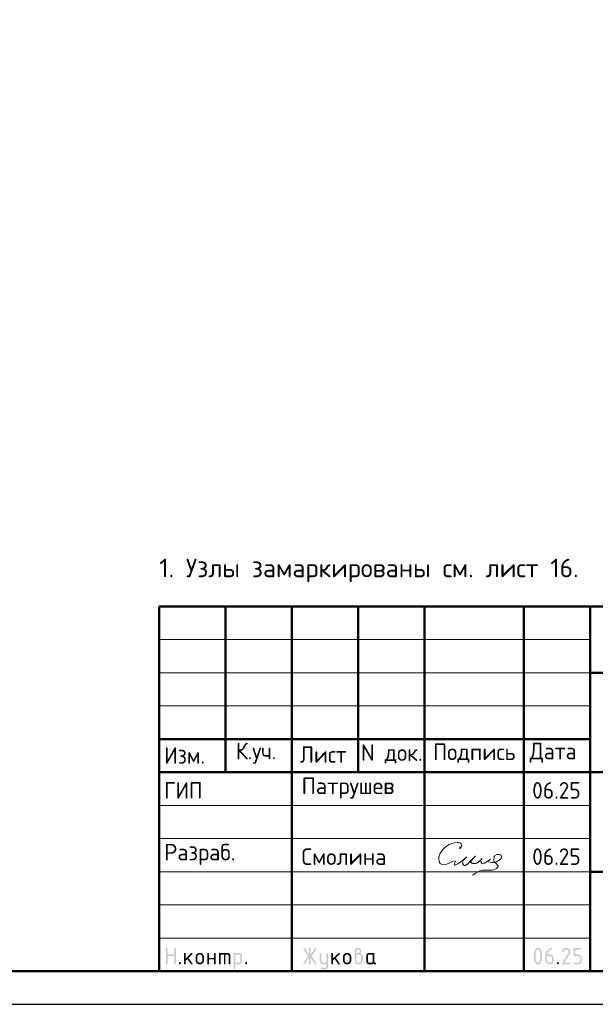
# Model space of a CAD drawing. Header units: millimetres. Extents: x 0 to 50400, y 0 to 35640.
# Tile 7 of 12: x 25072 to 35493, y 0 to 17820. Entities that reach past the tile are written whole.
import ezdxf

# ---------------------------------------------------------------- set-up
doc = ezdxf.new("R2010")
doc.units = ezdxf.units.MM
doc.layers.add('Standard', color=7, linetype='Continuous', lineweight=25)
doc.styles.add('ISOCPEUR', font='txt')

msp = doc.modelspace()

# ---------------------------------------------------------------- hatches: boundary and pattern name
at = {"layer": 'Standard', "linetype": 'Continuous', "lineweight": 25, "transparency": 33554687}
for points in [[(27719, 737), (27719, 1007), (27719, 1008), (27719, 1010), (27719, 1012), (27720, 1013), (27720, 1015), (27721, 1016), (27722, 1017), (27723, 1018), (27724, 1019), (27725, 1019), (27726, 1020), (27727, 1021), (27729, 1021), (27730, 1021), (27732, 1022), (27734, 1022), (27736, 1022), (27737, 1021), (27739, 1021), (27741, 1021), (27742, 1020), (27743, 1019), (27744, 1019), (27745, 1018), (27746, 1017), (27747, 1016), (27748, 1015), (27748, 1013), (27748, 1012), (27749, 1010), (27749, 1008), (27749, 1007), (27749, 902), (27869, 902), (27869, 1007), (27869, 1008), (27869, 1010), (27869, 1012), (27870, 1013), (27870, 1015), (27871, 1016), (27871, 1017), (27872, 1018), (27873, 1019), (27874, 1019), (27876, 1020), (27877, 1021), (27878, 1021), (27880, 1021), (27882, 1022), (27884, 1022), (27886, 1022), (27887, 1021), (27889, 1021), (27890, 1021), (27892, 1020), (27893, 1019), (27894, 1019), (27895, 1018), (27896, 1017), (27897, 1016), (27897, 1015), (27898, 1013), (27898, 1012), (27898, 1010), (27899, 1008), (27899, 1007), (27899, 737), (27899, 735), (27898, 733), (27898, 731), (27898, 730), (27897, 729), (27897, 727), (27896, 726), (27895, 725), (27894, 724), (27893, 724), (27892, 723), (27890, 722), (27889, 722), (27887, 722), (27886, 722), (27884, 722), (27882, 722), (27880, 722), (27878, 722), (27877, 722), (27876, 723), (27874, 724), (27873, 724), (27872, 725), (27871, 726), (27871, 727), (27870, 729), (27870, 730), (27869, 731), (27869, 733), (27869, 735), (27869, 737), (27869, 872), (27749, 872), (27749, 737), (27749, 735), (27749, 733), (27748, 731), (27748, 730), (27748, 729), (27747, 727), (27746, 726), (27745, 725), (27744, 724), (27743, 724), (27742, 723), (27741, 722), (27739, 722), (27737, 722), (27736, 722), (27734, 722), (27732, 722), (27730, 722), (27729, 722), (27727, 722), (27726, 723), (27725, 724), (27724, 724), (27723, 725), (27722, 726), (27721, 727), (27720, 729), (27720, 730), (27719, 731), (27719, 733), (27719, 735)], [(28079, 833), (28173, 927), (28174, 928), (28175, 929), (28177, 930), (28178, 930), (28179, 931), (28181, 931), (28182, 931), (28184, 931), (28186, 931), (28187, 931), (28189, 931), (28190, 930), (28192, 930), (28193, 929), (28194, 929), (28195, 928), (28196, 927), (28197, 926), (28197, 924), (28198, 923), (28198, 922), (28198, 920), (28199, 918), (28199, 916), (28199, 915), (28198, 914), (28198, 912), (28198, 911), (28197, 910), (28196, 908), (28195, 907), (28194, 906), (28128, 840), (28196, 745), (28197, 743), (28198, 741), (28199, 739), (28199, 736), (28199, 734), (28198, 733), (28198, 731), (28198, 730), (28197, 728), (28197, 727), (28196, 726), (28195, 725), (28194, 724), (28193, 724), (28192, 723), (28190, 722), (28189, 722), (28187, 722), (28186, 722), (28184, 722), (28182, 722), (28180, 722), (28178, 722), (28177, 723), (28175, 724), (28174, 725), (28172, 726), (28171, 728), (28107, 819), (28079, 791), (28079, 737), (28079, 735), (28078, 733), (28078, 731), (28078, 730), (28077, 729), (28077, 727), (28076, 726), (28075, 725), (28074, 724), (28073, 724), (28072, 723), (28070, 722), (28069, 722), (28067, 722), (28066, 722), (28064, 722), (28062, 722), (28060, 722), (28059, 722), (28057, 722), (28056, 723), (28055, 724), (28053, 724), (28052, 725), (28051, 726), (28051, 727), (28050, 729), (28050, 730), (28049, 731), (28049, 733), (28049, 735), (28049, 737), (28049, 916), (28049, 918), (28049, 920), (28049, 922), (28050, 923), (28050, 924), (28051, 926), (28051, 927), (28052, 928), (28053, 929), (28055, 929), (28056, 930), (28057, 930), (28059, 931), (28060, 931), (28062, 931), (28064, 931), (28066, 931), (28067, 931), (28069, 931), (28070, 930), (28072, 930), (28073, 929), (28074, 929), (28075, 928), (28076, 927), (28077, 926), (28077, 924), (28078, 923), (28078, 922), (28078, 920), (28079, 918), (28079, 916)], [(28498, 811), (28498, 737), (28498, 735), (28498, 733), (28498, 731), (28497, 730), (28497, 729), (28496, 727), (28496, 726), (28495, 725), (28494, 724), (28493, 724), (28491, 723), (28490, 722), (28489, 722), (28487, 722), (28485, 722), (28483, 722), (28481, 722), (28480, 722), (28478, 722), (28477, 722), (28475, 723), (28474, 724), (28473, 724), (28472, 725), (28471, 726), (28470, 727), (28470, 729), (28469, 730), (28469, 731), (28469, 733), (28468, 735), (28468, 737), (28468, 916), (28468, 918), (28469, 920), (28469, 922), (28469, 923), (28470, 924), (28470, 926), (28471, 927), (28472, 928), (28473, 929), (28474, 929), (28475, 930), (28477, 930), (28478, 931), (28480, 931), (28481, 931), (28483, 931), (28485, 931), (28487, 931), (28489, 931), (28490, 930), (28491, 930), (28493, 929), (28494, 929), (28495, 928), (28496, 927), (28496, 926), (28497, 924), (28497, 923), (28498, 922), (28498, 920), (28498, 918), (28498, 916), (28498, 841), (28588, 841), (28588, 916), (28588, 918), (28588, 920), (28588, 922), (28589, 923), (28589, 924), (28590, 926), (28591, 927), (28592, 928), (28593, 929), (28594, 929), (28595, 930), (28596, 930), (28598, 931), (28600, 931), (28601, 931), (28603, 931), (28605, 931), (28607, 931), (28608, 931), (28610, 930), (28611, 930), (28612, 929), (28613, 929), (28614, 928), (28615, 927), (28616, 926), (28617, 924), (28617, 923), (28618, 922), (28618, 920), (28618, 918), (28618, 916), (28618, 737), (28618, 735), (28618, 733), (28618, 731), (28617, 730), (28617, 729), (28616, 727), (28615, 726), (28614, 725), (28613, 724), (28612, 724), (28611, 723), (28610, 722), (28608, 722), (28607, 722), (28605, 722), (28603, 722), (28601, 722), (28600, 722), (28598, 722), (28596, 722), (28595, 723), (28594, 724), (28593, 724), (28592, 725), (28591, 726), (28590, 727), (28589, 729), (28589, 730), (28588, 731), (28588, 733), (28588, 735), (28588, 737), (28588, 811)], [(28693, 931), (28828, 931), (28831, 931), (28834, 931), (28837, 931), (28840, 930), (28843, 930), (28846, 929), (28849, 928), (28851, 927), (28854, 926), (28856, 925), (28859, 923), (28861, 922), (28864, 920), (28866, 918), (28868, 916), (28871, 914), (28873, 912), (28875, 909), (28877, 907), (28878, 905), (28880, 902), (28881, 900), (28883, 897), (28884, 895), (28885, 892), (28886, 889), (28886, 886), (28887, 883), (28887, 881), (28888, 878), (28888, 875), (28888, 871), (28888, 737), (28888, 735), (28888, 733), (28888, 731), (28887, 730), (28887, 729), (28886, 727), (28885, 726), (28884, 725), (28883, 724), (28882, 724), (28881, 723), (28880, 722), (28878, 722), (28877, 722), (28875, 722), (28873, 722), (28871, 722), (28869, 722), (28868, 722), (28866, 722), (28865, 723), (28864, 724), (28863, 724), (28862, 725), (28861, 726), (28860, 727), (28859, 729), (28859, 730), (28858, 731), (28858, 733), (28858, 735), (28858, 737), (28858, 871), (28858, 875), (28857, 877), (28857, 880), (28856, 883), (28855, 886), (28853, 888), (28851, 891), (28849, 893), (28847, 895), (28845, 896), (28842, 898), (28840, 899), (28837, 900), (28834, 901), (28831, 901), (28828, 901), (28798, 901), (28798, 737), (28798, 735), (28798, 733), (28798, 731), (28797, 730), (28797, 729), (28796, 727), (28795, 726), (28794, 725), (28793, 724), (28792, 724), (28791, 723), (28790, 722), (28788, 722), (28787, 722), (28785, 722), (28783, 722), (28781, 722), (28780, 722), (28778, 722), (28777, 722), (28775, 723), (28774, 724), (28773, 724), (28772, 725), (28771, 726), (28770, 727), (28769, 729), (28769, 730), (28769, 731), (28768, 733), (28768, 735), (28768, 737), (28768, 901), (28708, 901), (28708, 737), (28708, 735), (28708, 733), (28708, 731), (28707, 730), (28707, 729), (28706, 727), (28705, 726), (28704, 725), (28704, 724), (28702, 724), (28701, 723), (28700, 722), (28698, 722), (28697, 722), (28695, 722), (28693, 722), (28691, 722), (28690, 722), (28688, 722), (28687, 722), (28685, 723), (28684, 724), (28683, 724), (28682, 725), (28681, 726), (28680, 727), (28680, 729), (28679, 730), (28679, 731), (28678, 733), (28678, 735), (28678, 737), (28678, 916), (28678, 918), (28678, 920), (28679, 922), (28679, 923), (28680, 924), (28680, 926), (28681, 927), (28682, 928), (28683, 929), (28684, 929), (28685, 930), (28687, 930), (28688, 931), (28690, 931), (28691, 931)], [(30310, 844), (30233, 728), (30232, 726), (30230, 725), (30229, 724), (30227, 723), (30226, 722), (30224, 722), (30222, 722), (30220, 722), (30218, 722), (30217, 722), (30215, 722), (30214, 723), (30212, 723), (30211, 724), (30210, 724), (30209, 725), (30208, 726), (30207, 728), (30207, 729), (30206, 730), (30206, 732), (30206, 734), (30205, 735), (30205, 737), (30205, 739), (30206, 741), (30207, 743), (30208, 745), (30292, 871), (30208, 998), (30207, 1000), (30206, 1002), (30205, 1004), (30205, 1006), (30205, 1008), (30206, 1010), (30206, 1011), (30206, 1013), (30207, 1014), (30207, 1015), (30208, 1017), (30209, 1018), (30210, 1019), (30211, 1019), (30212, 1020), (30214, 1021), (30215, 1021), (30217, 1021), (30218, 1022), (30220, 1022), (30222, 1022), (30224, 1021), (30226, 1021), (30227, 1020), (30229, 1019), (30230, 1018), (30232, 1016), (30233, 1015), (30310, 899), (30310, 1007), (30310, 1008), (30310, 1010), (30311, 1012), (30311, 1013), (30312, 1015), (30312, 1016), (30313, 1017), (30314, 1018), (30315, 1019), (30316, 1019), (30317, 1020), (30319, 1021), (30320, 1021), (30322, 1021), (30323, 1022), (30325, 1022), (30327, 1022), (30329, 1021), (30330, 1021), (30332, 1021), (30333, 1020), (30334, 1019), (30336, 1019), (30337, 1018), (30337, 1017), (30338, 1016), (30339, 1015), (30339, 1013), (30340, 1012), (30340, 1010), (30340, 1008), (30340, 1007), (30340, 899), (30418, 1015), (30419, 1016), (30420, 1018), (30422, 1019), (30423, 1020), (30425, 1021), (30427, 1021), (30428, 1022), (30430, 1022), (30432, 1022), (30433, 1021), (30435, 1021), (30436, 1020), (30437, 1020), (30439, 1019), (30440, 1018), (30441, 1017), (30442, 1016), (30443, 1015), (30444, 1013), (30444, 1012), (30445, 1011), (30445, 1009), (30445, 1008), (30445, 1006), (30445, 1004), (30445, 1002), (30444, 1000), (30443, 998), (30358, 871), (30443, 745), (30444, 743), (30445, 741), (30445, 739), (30445, 737), (30445, 735), (30445, 734), (30445, 732), (30444, 731), (30444, 730), (30443, 728), (30442, 727), (30441, 726), (30440, 725), (30439, 724), (30438, 723), (30436, 723), (30435, 722), (30434, 722), (30432, 722), (30431, 722), (30429, 722), (30427, 722), (30425, 722), (30423, 723), (30422, 724), (30420, 725), (30419, 726), (30418, 728), (30340, 844), (30340, 737), (30340, 735), (30340, 733), (30340, 731), (30339, 730), (30339, 729), (30338, 727), (30337, 726), (30337, 725), (30336, 724), (30334, 724), (30333, 723), (30332, 722), (30330, 722), (30329, 722), (30327, 722), (30325, 722), (30323, 722), (30322, 722), (30320, 722), (30319, 722), (30317, 723), (30316, 724), (30315, 724), (30314, 725), (30313, 726), (30312, 727), (30312, 729), (30311, 730), (30311, 731), (30310, 733), (30310, 735), (30310, 737)], [(30625, 691), (30625, 722), (30565, 722), (30562, 722), (30559, 722), (30556, 722), (30553, 723), (30550, 723), (30547, 724), (30545, 725), (30542, 726), (30539, 727), (30537, 728), (30534, 730), (30532, 731), (30529, 733), (30527, 735), (30525, 737), (30523, 739), (30521, 741), (30519, 744), (30517, 746), (30515, 748), (30513, 751), (30512, 753), (30511, 756), (30510, 758), (30509, 761), (30508, 764), (30507, 767), (30506, 769), (30506, 772), (30506, 775), (30505, 778), (30505, 781), (30505, 916), (30505, 918), (30506, 920), (30506, 922), (30506, 923), (30507, 924), (30507, 926), (30508, 927), (30509, 928), (30510, 929), (30511, 929), (30512, 930), (30514, 930), (30515, 931), (30517, 931), (30518, 931), (30520, 931), (30522, 931), (30524, 931), (30526, 931), (30527, 930), (30528, 930), (30530, 929), (30531, 929), (30532, 928), (30533, 927), (30533, 926), (30534, 924), (30534, 923), (30535, 922), (30535, 920), (30535, 918), (30535, 916), (30535, 782), (30535, 779), (30536, 776), (30536, 773), (30538, 770), (30539, 768), (30540, 765), (30542, 763), (30544, 760), (30546, 758), (30549, 757), (30551, 755), (30554, 754), (30557, 753), (30559, 752), (30562, 752), (30565, 752), (30625, 752), (30625, 916), (30625, 918), (30625, 920), (30625, 922), (30626, 923), (30626, 924), (30627, 926), (30628, 927), (30629, 928), (30630, 929), (30631, 929), (30632, 930), (30633, 930), (30635, 931), (30636, 931), (30638, 931), (30640, 931), (30642, 931), (30644, 931), (30645, 931), (30647, 930), (30648, 930), (30649, 929), (30650, 929), (30651, 928), (30652, 927), (30653, 926), (30654, 924), (30654, 923), (30655, 922), (30655, 920), (30655, 918), (30655, 916), (30655, 692), (30655, 688), (30655, 685), (30655, 682), (30654, 680), (30653, 677), (30653, 674), (30652, 671), (30651, 669), (30650, 666), (30648, 663), (30647, 661), (30645, 658), (30644, 656), (30642, 654), (30640, 651), (30638, 649), (30636, 647), (30634, 645), (30631, 643), (30629, 641), (30627, 640), (30624, 638), (30621, 637), (30619, 636), (30616, 635), (30613, 634), (30611, 633), (30608, 633), (30605, 632), (30602, 632), (30599, 632), (30596, 632), (30535, 632), (30534, 632), (30532, 632), (30530, 632), (30529, 633), (30527, 633), (30526, 634), (30525, 634), (30524, 635), (30523, 636), (30522, 638), (30522, 639), (30521, 640), (30521, 642), (30521, 643), (30520, 645), (30520, 647), (30520, 648), (30521, 650), (30521, 651), (30522, 652), (30522, 654), (30523, 655), (30524, 656), (30525, 657), (30526, 658), (30527, 659), (30529, 660), (30530, 661), (30531, 661), (30533, 661), (30534, 662), (30535, 662), (30595, 662), (30598, 662), (30601, 662), (30604, 663), (30607, 664), (30609, 665), (30612, 666), (30614, 668), (30616, 670), (30619, 672), (30620, 675), (30622, 677), (30623, 680), (30624, 682), (30624, 685), (30625, 688)], [(30745, 833), (30840, 927), (30841, 928), (30842, 929), (30843, 930), (30844, 930), (30846, 931), (30847, 931), (30849, 931), (30850, 931), (30852, 931), (30854, 931), (30855, 931), (30857, 930), (30858, 930), (30859, 929), (30860, 929), (30861, 928), (30862, 927), (30863, 926), (30864, 924), (30864, 923), (30865, 922), (30865, 920), (30865, 918), (30865, 916), (30865, 915), (30865, 914), (30865, 912), (30864, 911), (30863, 910), (30863, 908), (30862, 907), (30861, 906), (30795, 840), (30862, 745), (30864, 743), (30864, 741), (30865, 739), (30865, 736), (30865, 734), (30865, 733), (30865, 731), (30864, 730), (30864, 728), (30863, 727), (30862, 726), (30861, 725), (30860, 724), (30859, 724), (30858, 723), (30857, 722), (30855, 722), (30854, 722), (30852, 722), (30850, 722), (30848, 722), (30846, 722), (30845, 722), (30843, 723), (30842, 724), (30840, 725), (30839, 726), (30838, 728), (30773, 819), (30745, 791), (30745, 737), (30745, 735), (30745, 733), (30745, 731), (30744, 730), (30744, 729), (30743, 727), (30742, 726), (30741, 725), (30741, 724), (30739, 724), (30738, 723), (30737, 722), (30735, 722), (30734, 722), (30732, 722), (30730, 722), (30728, 722), (30727, 722), (30725, 722), (30724, 722), (30722, 723), (30721, 724), (30720, 724), (30719, 725), (30718, 726), (30717, 727), (30717, 729), (30716, 730), (30716, 731), (30715, 733), (30715, 735), (30715, 737), (30715, 916), (30715, 918), (30715, 920), (30716, 922), (30716, 923), (30717, 924), (30717, 926), (30718, 927), (30719, 928), (30720, 929), (30721, 929), (30722, 930), (30724, 930), (30725, 931), (30727, 931), (30728, 931), (30730, 931), (30732, 931), (30734, 931), (30735, 931), (30737, 930), (30738, 930), (30739, 929), (30741, 929), (30741, 928), (30742, 927), (30743, 926), (30744, 924), (30744, 923), (30745, 922), (30745, 920), (30745, 918), (30745, 916)], [(34965, 1022), (34968, 1022), (34972, 1021), (34976, 1021), (34980, 1020), (34983, 1019), (34987, 1018), (34990, 1017), (34993, 1016), (34997, 1015), (35000, 1013), (35003, 1011), (35006, 1009), (35009, 1007), (35012, 1005), (35015, 1002), (35018, 1000), (35020, 997), (35023, 994), (35025, 991), (35027, 988), (35029, 985), (35031, 982), (35033, 979), (35034, 975), (35035, 972), (35036, 969), (35038, 965), (35038, 962), (35039, 958), (35039, 954), (35040, 950), (35040, 947), (35040, 941), (35039, 936), (35038, 930), (35036, 925), (35034, 920), (35032, 914), (35029, 909), (35026, 903), (34931, 752), (35025, 752), (35026, 752), (35028, 751), (35030, 751), (35031, 751), (35033, 750), (35034, 749), (35035, 749), (35036, 748), (35037, 747), (35037, 746), (35038, 745), (35039, 743), (35039, 742), (35039, 740), (35040, 738), (35040, 737), (35040, 735), (35039, 733), (35039, 731), (35039, 730), (35038, 729), (35037, 727), (35037, 726), (35036, 725), (35035, 724), (35034, 724), (35033, 723), (35031, 722), (35030, 722), (35028, 722), (35026, 722), (35025, 722), (34905, 722), (34903, 722), (34901, 722), (34899, 722), (34898, 722), (34897, 723), (34895, 724), (34894, 724), (34893, 725), (34892, 726), (34892, 727), (34891, 729), (34891, 730), (34890, 731), (34890, 733), (34890, 735), (34890, 737), (34890, 739), (34890, 741), (34891, 743), (34892, 745), (35002, 922), (35004, 925), (35005, 928), (35007, 931), (35008, 934), (35009, 937), (35009, 940), (35010, 943), (35010, 946), (35010, 951), (35009, 955), (35008, 960), (35006, 964), (35005, 968), (35002, 971), (35000, 975), (34996, 978), (34993, 982), (34989, 984), (34986, 987), (34982, 988), (34978, 990), (34974, 991), (34969, 991), (34965, 991), (34961, 991), (34958, 991), (34955, 990), (34952, 989), (34949, 988), (34946, 986), (34943, 984), (34940, 982), (34937, 980), (34934, 977), (34931, 974), (34929, 970), (34926, 967), (34923, 963), (34920, 958), (34918, 954), (34917, 952), (34915, 951), (34914, 949), (34912, 948), (34911, 947), (34909, 947), (34907, 947), (34905, 947), (34903, 947), (34901, 947), (34899, 947), (34898, 947), (34897, 948), (34895, 949), (34894, 949), (34893, 950), (34892, 951), (34892, 952), (34891, 954), (34891, 955), (34890, 956), (34890, 958), (34890, 960), (34890, 961), (34890, 963), (34890, 965), (34890, 966), (34891, 968), (34894, 974), (34898, 980), (34902, 986), (34906, 991), (34910, 996), (34914, 1000), (34919, 1005), (34923, 1008), (34928, 1011), (34933, 1014), (34938, 1016), (34943, 1018), (34948, 1020), (34953, 1021), (34959, 1022)], [(35100, 887), (35100, 1007), (35100, 1008), (35100, 1010), (35100, 1012), (35100, 1013), (35101, 1015), (35102, 1016), (35102, 1017), (35103, 1018), (35104, 1019), (35105, 1019), (35107, 1020), (35108, 1021), (35109, 1021), (35111, 1021), (35113, 1022), (35114, 1022), (35219, 1022), (35221, 1022), (35223, 1021), (35224, 1021), (35226, 1021), (35227, 1020), (35228, 1019), (35229, 1019), (35230, 1018), (35231, 1017), (35232, 1016), (35233, 1014), (35233, 1013), (35234, 1012), (35234, 1010), (35234, 1008), (35234, 1007), (35234, 1005), (35234, 1003), (35234, 1001), (35233, 1000), (35233, 999), (35232, 997), (35231, 996), (35230, 995), (35229, 994), (35228, 994), (35227, 993), (35226, 992), (35224, 992), (35223, 992), (35221, 991), (35219, 991), (35130, 991), (35130, 902), (35174, 902), (35178, 902), (35182, 901), (35186, 901), (35189, 900), (35193, 900), (35196, 899), (35200, 897), (35203, 896), (35207, 895), (35210, 893), (35213, 891), (35216, 889), (35219, 887), (35222, 885), (35225, 882), (35227, 880), (35230, 877), (35232, 874), (35235, 871), (35237, 868), (35239, 865), (35241, 862), (35242, 859), (35244, 855), (35245, 852), (35246, 849), (35247, 845), (35248, 841), (35249, 838), (35249, 834), (35249, 830), (35249, 827), (35249, 797), (35249, 793), (35249, 789), (35249, 785), (35248, 782), (35247, 778), (35246, 775), (35245, 771), (35244, 768), (35242, 764), (35241, 761), (35239, 758), (35237, 755), (35235, 752), (35232, 749), (35230, 746), (35227, 743), (35224, 741), (35222, 738), (35219, 736), (35216, 734), (35213, 732), (35209, 730), (35206, 728), (35203, 727), (35200, 726), (35196, 725), (35193, 724), (35189, 723), (35186, 722), (35182, 722), (35178, 722), (35174, 722), (35114, 722), (35113, 722), (35111, 722), (35109, 722), (35108, 722), (35107, 723), (35105, 724), (35104, 724), (35103, 725), (35102, 726), (35102, 727), (35101, 729), (35100, 730), (35100, 731), (35100, 733), (35100, 735), (35100, 737), (35100, 738), (35100, 740), (35100, 742), (35100, 743), (35101, 745), (35102, 746), (35102, 747), (35103, 748), (35104, 749), (35105, 749), (35107, 750), (35108, 751), (35109, 751), (35111, 751), (35113, 752), (35114, 752), (35174, 752), (35179, 752), (35183, 752), (35188, 753), (35192, 755), (35196, 756), (35199, 759), (35203, 761), (35206, 765), (35209, 768), (35212, 772), (35214, 775), (35216, 779), (35218, 783), (35218, 788), (35219, 792), (35219, 797), (35219, 827), (35219, 831), (35218, 836), (35218, 840), (35216, 844), (35214, 848), (35212, 851), (35209, 855), (35206, 858), (35203, 862), (35199, 864), (35195, 867), (35192, 868), (35188, 870), (35183, 871), (35179, 872), (35174, 872), (35114, 872), (35113, 872), (35111, 872), (35109, 872), (35108, 872), (35107, 873), (35105, 874), (35104, 874), (35103, 875), (35102, 876), (35102, 877), (35101, 879), (35100, 880), (35100, 881), (35100, 883), (35100, 885)], [(27959, 752), (27959, 753), (27959, 755), (27959, 757), (27960, 758), (27960, 760), (27961, 761), (27962, 762), (27963, 763), (27963, 764), (27965, 765), (27966, 765), (27967, 766), (27969, 766), (27970, 766), (27972, 767), (27974, 767), (27976, 767), (27977, 766), (27979, 766), (27980, 766), (27982, 765), (27983, 765), (27984, 764), (27985, 763), (27986, 762), (27987, 761), (27987, 760), (27988, 758), (27988, 757), (27989, 755), (27989, 753), (27989, 752), (27989, 737), (27989, 735), (27989, 733), (27988, 731), (27988, 730), (27987, 729), (27987, 727), (27986, 726), (27985, 725), (27984, 724), (27983, 724), (27982, 723), (27980, 722), (27979, 722), (27977, 722), (27976, 722), (27974, 722), (27972, 722), (27970, 722), (27969, 722), (27967, 722), (27966, 723), (27965, 724), (27963, 724), (27963, 725), (27962, 726), (27961, 727), (27960, 729), (27960, 730), (27959, 731), (27959, 733), (27959, 735), (27959, 737)], [(29158, 752), (29158, 753), (29158, 755), (29158, 757), (29159, 758), (29159, 760), (29160, 761), (29161, 762), (29162, 763), (29163, 764), (29164, 765), (29165, 765), (29166, 766), (29168, 766), (29169, 766), (29171, 767), (29173, 767), (29175, 767), (29177, 766), (29178, 766), (29180, 766), (29181, 765), (29182, 765), (29183, 764), (29184, 763), (29185, 762), (29186, 761), (29187, 760), (29187, 758), (29188, 757), (29188, 755), (29188, 753), (29188, 752), (29188, 737), (29188, 735), (29188, 733), (29188, 731), (29187, 730), (29187, 729), (29186, 727), (29185, 726), (29184, 725), (29183, 724), (29182, 724), (29181, 723), (29180, 722), (29178, 722), (29177, 722), (29175, 722), (29173, 722), (29171, 722), (29169, 722), (29168, 722), (29166, 722), (29165, 723), (29164, 724), (29163, 724), (29162, 725), (29161, 726), (29160, 727), (29159, 729), (29159, 730), (29158, 731), (29158, 733), (29158, 735), (29158, 737)], [(34800, 752), (34800, 753), (34800, 755), (34800, 757), (34801, 758), (34801, 760), (34802, 761), (34803, 762), (34804, 763), (34804, 764), (34806, 765), (34807, 765), (34808, 766), (34810, 766), (34811, 766), (34813, 767), (34815, 767), (34817, 767), (34818, 766), (34820, 766), (34821, 766), (34823, 765), (34824, 765), (34825, 764), (34826, 763), (34827, 762), (34828, 761), (34828, 760), (34829, 758), (34829, 757), (34830, 755), (34830, 753), (34830, 752), (34830, 737), (34830, 735), (34830, 733), (34829, 731), (34829, 730), (34828, 729), (34828, 727), (34827, 726), (34826, 725), (34825, 724), (34824, 724), (34823, 723), (34821, 722), (34820, 722), (34818, 722), (34817, 722), (34815, 722), (34813, 722), (34811, 722), (34810, 722), (34808, 722), (34807, 723), (34806, 724), (34804, 724), (34804, 725), (34803, 726), (34802, 727), (34801, 729), (34801, 730), (34800, 731), (34800, 733), (34800, 735), (34800, 737)]]:
    msp.add_hatch(color=7, dxfattribs=at).paths.add_polyline_path(points, flags=16)
h = msp.add_hatch(color=7, dxfattribs=at)
h.paths.add_polyline_path([(28259, 796), (28259, 856), (28259, 860), (28259, 864), (28259, 868), (28260, 871), (28261, 875), (28262, 878), (28263, 882), (28264, 885), (28265, 889), (28267, 892), (28269, 895), (28271, 898), (28273, 901), (28275, 904), (28278, 907), (28280, 909), (28283, 912), (28286, 915), (28289, 917), (28292, 919), (28295, 921), (28298, 923), (28301, 925), (28305, 926), (28308, 927), (28311, 928), (28315, 929), (28318, 930), (28322, 931), (28326, 931), (28329, 931), (28333, 931), (28337, 931), (28341, 931), (28345, 931), (28349, 930), (28352, 929), (28356, 928), (28359, 927), (28362, 926), (28366, 925), (28369, 923), (28372, 921), (28375, 919), (28378, 917), (28381, 915), (28384, 912), (28387, 910), (28389, 907), (28392, 904), (28394, 901), (28396, 898), (28398, 895), (28400, 892), (28401, 889), (28403, 886), (28404, 882), (28405, 879), (28406, 875), (28407, 872), (28408, 868), (28408, 864), (28408, 860), (28408, 856), (28408, 796), (28408, 793), (28408, 789), (28408, 785), (28407, 781), (28406, 778), (28405, 774), (28404, 771), (28403, 768), (28401, 764), (28400, 761), (28398, 758), (28396, 755), (28394, 752), (28391, 749), (28389, 746), (28386, 743), (28384, 741), (28381, 738), (28378, 736), (28375, 734), (28372, 732), (28369, 730), (28365, 728), (28362, 727), (28359, 726), (28355, 725), (28352, 724), (28348, 723), (28345, 722), (28341, 722), (28337, 722), (28333, 722), (28329, 722), (28326, 722), (28322, 722), (28318, 723), (28315, 724), (28311, 725), (28308, 726), (28305, 727), (28301, 728), (28298, 730), (28295, 732), (28292, 734), (28289, 736), (28286, 738), (28283, 741), (28280, 743), (28278, 746), (28275, 749), (28273, 752), (28271, 755), (28269, 758), (28267, 761), (28265, 764), (28264, 768), (28263, 771), (28262, 774), (28261, 778), (28260, 781), (28259, 785), (28259, 789), (28259, 793)], flags=16)
h.paths.add_polyline_path([(28378, 797), (28378, 857), (28378, 861), (28377, 866), (28377, 870), (28375, 874), (28373, 878), (28371, 881), (28368, 885), (28365, 888), (28362, 892), (28358, 894), (28355, 897), (28351, 898), (28347, 900), (28342, 901), (28338, 902), (28333, 902), (28329, 902), (28324, 901), (28320, 900), (28316, 898), (28312, 897), (28309, 894), (28305, 892), (28302, 888), (28298, 885), (28296, 881), (28293, 878), (28292, 874), (28290, 870), (28289, 866), (28289, 861), (28289, 857), (28289, 797), (28289, 792), (28289, 788), (28290, 783), (28292, 779), (28293, 775), (28296, 772), (28298, 768), (28302, 765), (28305, 761), (28308, 759), (28312, 756), (28316, 755), (28320, 753), (28324, 752), (28329, 752), (28333, 752), (28338, 752), (28342, 752), (28347, 753), (28351, 755), (28355, 757), (28358, 759), (28362, 761), (28365, 765), (28368, 768), (28371, 772), (28373, 775), (28375, 779), (28377, 783), (28377, 788), (28378, 792)])
h = msp.add_hatch(color=7, dxfattribs=at)
h.paths.add_polyline_path([(28948, 916), (28948, 918), (28948, 920), (28949, 922), (28949, 923), (28950, 924), (28950, 926), (28951, 927), (28952, 928), (28953, 929), (28954, 929), (28955, 930), (28957, 930), (28958, 931), (28960, 931), (28961, 931), (28963, 931), (29038, 931), (29041, 931), (29044, 931), (29047, 931), (29050, 930), (29053, 930), (29056, 929), (29059, 928), (29061, 927), (29064, 926), (29066, 925), (29069, 923), (29071, 922), (29074, 920), (29076, 918), (29078, 916), (29080, 914), (29083, 912), (29085, 910), (29086, 907), (29088, 905), (29090, 902), (29091, 900), (29092, 897), (29094, 895), (29095, 892), (29095, 889), (29096, 886), (29097, 884), (29097, 881), (29098, 878), (29098, 875), (29098, 871), (29098, 781), (29098, 778), (29098, 775), (29097, 772), (29097, 769), (29096, 767), (29095, 764), (29095, 761), (29094, 758), (29092, 756), (29091, 753), (29090, 751), (29088, 748), (29086, 746), (29085, 744), (29083, 741), (29081, 739), (29078, 737), (29076, 735), (29074, 733), (29071, 731), (29069, 730), (29066, 728), (29064, 727), (29061, 726), (29059, 725), (29056, 724), (29053, 723), (29050, 723), (29047, 722), (29044, 722), (29041, 722), (29038, 722), (28978, 722), (28978, 647), (28978, 645), (28978, 643), (28978, 641), (28977, 640), (28977, 639), (28976, 638), (28975, 636), (28974, 635), (28973, 634), (28972, 634), (28971, 633), (28970, 633), (28968, 632), (28967, 632), (28965, 632), (28963, 632), (28961, 632), (28960, 632), (28958, 632), (28957, 633), (28955, 633), (28954, 634), (28953, 634), (28952, 635), (28951, 636), (28950, 638), (28950, 639), (28949, 640), (28949, 641), (28948, 643), (28948, 645), (28948, 647)], flags=16)
h.paths.add_polyline_path([(28978, 901), (28978, 752), (29038, 752), (29041, 752), (29044, 752), (29047, 753), (29049, 754), (29052, 755), (29054, 757), (29057, 758), (29059, 760), (29061, 763), (29063, 765), (29065, 767), (29066, 770), (29067, 773), (29067, 776), (29068, 778), (29068, 782), (29068, 871), (29068, 875), (29067, 877), (29067, 880), (29066, 883), (29065, 886), (29063, 888), (29061, 891), (29059, 893), (29057, 895), (29055, 896), (29052, 898), (29050, 899), (29047, 900), (29044, 901), (29041, 901), (29038, 901)])
h = msp.add_hatch(color=7, dxfattribs=at)
h.paths.add_polyline_path([(30925, 796), (30925, 856), (30925, 860), (30925, 864), (30926, 868), (30926, 871), (30927, 875), (30928, 878), (30929, 882), (30930, 885), (30932, 889), (30934, 892), (30935, 895), (30937, 898), (30939, 901), (30942, 904), (30944, 907), (30947, 909), (30950, 912), (30952, 915), (30955, 917), (30958, 919), (30961, 921), (30965, 923), (30968, 925), (30971, 926), (30974, 927), (30978, 928), (30981, 929), (30985, 930), (30988, 931), (30992, 931), (30996, 931), (31000, 931), (31004, 931), (31008, 931), (31011, 931), (31015, 930), (31019, 929), (31022, 928), (31026, 927), (31029, 926), (31032, 925), (31035, 923), (31039, 921), (31042, 919), (31045, 917), (31047, 915), (31050, 912), (31053, 910), (31056, 907), (31058, 904), (31060, 901), (31063, 898), (31065, 895), (31066, 892), (31068, 889), (31069, 886), (31071, 882), (31072, 879), (31073, 875), (31073, 872), (31074, 868), (31074, 864), (31075, 860), (31075, 856), (31075, 796), (31075, 793), (31074, 789), (31074, 785), (31073, 781), (31073, 778), (31072, 774), (31071, 771), (31069, 768), (31068, 764), (31066, 761), (31064, 758), (31062, 755), (31060, 752), (31058, 749), (31056, 746), (31053, 743), (31050, 741), (31047, 738), (31044, 736), (31041, 734), (31038, 732), (31035, 730), (31032, 728), (31029, 727), (31025, 726), (31022, 725), (31018, 724), (31015, 723), (31011, 722), (31007, 722), (31004, 722), (31000, 722), (30996, 722), (30992, 722), (30988, 722), (30985, 723), (30981, 724), (30978, 725), (30974, 726), (30971, 727), (30968, 728), (30965, 730), (30961, 732), (30958, 734), (30955, 736), (30952, 738), (30950, 741), (30947, 743), (30944, 746), (30942, 749), (30939, 752), (30937, 755), (30935, 758), (30934, 761), (30932, 764), (30930, 768), (30929, 771), (30928, 774), (30927, 778), (30926, 781), (30926, 785), (30925, 789), (30925, 793)], flags=16)
h.paths.add_polyline_path([(31045, 797), (31045, 857), (31045, 861), (31044, 866), (31043, 870), (31041, 874), (31040, 878), (31037, 881), (31035, 885), (31032, 888), (31028, 892), (31025, 894), (31021, 897), (31017, 898), (31013, 900), (31009, 901), (31004, 902), (31000, 902), (30995, 902), (30991, 901), (30987, 900), (30983, 898), (30979, 897), (30975, 894), (30971, 892), (30968, 888), (30965, 885), (30962, 881), (30960, 878), (30958, 874), (30957, 870), (30956, 866), (30955, 861), (30955, 857), (30955, 797), (30955, 792), (30956, 788), (30957, 783), (30958, 779), (30960, 775), (30962, 772), (30965, 768), (30968, 765), (30971, 761), (30975, 759), (30979, 756), (30983, 755), (30986, 753), (30991, 752), (30995, 752), (31000, 752), (31004, 752), (31009, 752), (31013, 753), (31017, 755), (31021, 757), (31025, 759), (31028, 761), (31032, 765), (31035, 768), (31037, 772), (31040, 775), (31041, 779), (31043, 783), (31044, 788), (31045, 792)])
h = msp.add_hatch(color=7, dxfattribs=at)
h.paths.add_polyline_path([(31165, 916), (31170, 920), (31174, 923), (31179, 926), (31183, 928), (31188, 930), (31192, 931), (31196, 931), (31200, 931), (31202, 931), (31204, 932), (31207, 933), (31209, 934), (31211, 935), (31213, 937), (31215, 939), (31217, 942), (31219, 944), (31221, 947), (31222, 949), (31223, 952), (31224, 954), (31224, 957), (31225, 959), (31225, 961), (31225, 965), (31224, 968), (31224, 970), (31223, 973), (31222, 976), (31220, 978), (31218, 981), (31216, 983), (31214, 985), (31212, 987), (31209, 988), (31207, 989), (31204, 990), (31201, 991), (31198, 991), (31195, 991), (31192, 991), (31189, 991), (31186, 990), (31183, 989), (31181, 988), (31178, 987), (31176, 985), (31174, 983), (31171, 981), (31170, 978), (31168, 976), (31167, 973), (31166, 970), (31165, 967), (31165, 965), (31165, 961)])
h.paths.add_polyline_path([(31240, 925), (31245, 923), (31249, 920), (31254, 918), (31258, 914), (31262, 911), (31266, 907), (31269, 903), (31272, 898), (31275, 893), (31278, 888), (31280, 883), (31282, 878), (31283, 873), (31284, 868), (31285, 862), (31285, 857), (31285, 797), (31285, 793), (31284, 789), (31284, 785), (31283, 781), (31282, 778), (31281, 774), (31280, 771), (31279, 768), (31278, 764), (31276, 761), (31274, 758), (31272, 755), (31270, 752), (31268, 749), (31265, 746), (31263, 743), (31260, 741), (31257, 738), (31254, 736), (31251, 734), (31248, 732), (31245, 730), (31242, 728), (31238, 727), (31235, 726), (31232, 725), (31228, 724), (31225, 723), (31221, 722), (31217, 722), (31214, 722), (31210, 722), (31206, 722), (31202, 722), (31198, 722), (31195, 723), (31191, 724), (31188, 725), (31184, 726), (31181, 727), (31177, 728), (31174, 730), (31171, 732), (31168, 734), (31165, 736), (31162, 738), (31159, 741), (31157, 743), (31154, 746), (31151, 749), (31149, 752), (31147, 755), (31145, 758), (31143, 761), (31142, 764), (31140, 768), (31139, 771), (31138, 774), (31137, 778), (31136, 782), (31136, 785), (31135, 789), (31135, 793), (31135, 797), (31135, 962), (31135, 965), (31135, 968), (31135, 971), (31136, 974), (31136, 977), (31137, 979), (31138, 982), (31139, 985), (31140, 987), (31142, 990), (31143, 993), (31145, 995), (31146, 997), (31148, 1000), (31150, 1002), (31152, 1004), (31154, 1006), (31157, 1008), (31159, 1010), (31161, 1012), (31164, 1013), (31166, 1015), (31169, 1016), (31172, 1017), (31174, 1018), (31177, 1019), (31180, 1020), (31183, 1020), (31186, 1021), (31189, 1021), (31192, 1022), (31195, 1022), (31198, 1022), (31201, 1021), (31204, 1021), (31207, 1020), (31210, 1020), (31212, 1019), (31215, 1018), (31218, 1017), (31221, 1016), (31223, 1015), (31226, 1013), (31228, 1012), (31230, 1010), (31233, 1008), (31235, 1006), (31237, 1004), (31239, 1002), (31241, 1000), (31243, 997), (31245, 995), (31246, 992), (31248, 990), (31249, 987), (31250, 985), (31251, 982), (31252, 979), (31253, 976), (31253, 974), (31254, 971), (31254, 968), (31254, 965), (31254, 962), (31254, 956), (31254, 951), (31253, 946), (31251, 941), (31249, 937), (31246, 933), (31243, 929)], flags=16)
h.paths.add_polyline_path([(31254, 797), (31254, 857), (31254, 861), (31254, 866), (31253, 870), (31251, 874), (31250, 878), (31247, 881), (31245, 885), (31241, 888), (31238, 892), (31235, 894), (31231, 897), (31227, 898), (31223, 900), (31219, 901), (31214, 902), (31210, 902), (31205, 902), (31201, 901), (31196, 900), (31192, 898), (31188, 897), (31185, 894), (31181, 892), (31178, 888), (31175, 885), (31172, 881), (31170, 878), (31168, 874), (31167, 870), (31166, 866), (31165, 861), (31165, 857), (31165, 797), (31165, 792), (31166, 788), (31167, 783), (31168, 779), (31170, 775), (31172, 772), (31175, 768), (31178, 765), (31181, 761), (31185, 759), (31188, 756), (31192, 755), (31196, 753), (31201, 752), (31205, 752), (31210, 752), (31214, 752), (31219, 752), (31223, 753), (31227, 755), (31231, 757), (31235, 759), (31238, 761), (31241, 765), (31245, 768), (31247, 772), (31250, 775), (31251, 779), (31253, 783), (31254, 788), (31254, 792)])
h = msp.add_hatch(color=7, dxfattribs=at)
h.paths.add_polyline_path([(31464, 901), (31405, 901), (31401, 901), (31399, 901), (31396, 900), (31393, 899), (31390, 898), (31388, 896), (31386, 895), (31383, 893), (31381, 890), (31380, 888), (31378, 886), (31377, 883), (31376, 880), (31375, 877), (31375, 874), (31375, 871), (31375, 782), (31375, 778), (31375, 776), (31376, 773), (31377, 770), (31378, 768), (31380, 765), (31381, 763), (31384, 760), (31386, 758), (31388, 757), (31391, 755), (31393, 754), (31396, 753), (31399, 752), (31402, 752), (31405, 752), (31434, 752), (31438, 752), (31440, 752), (31443, 753), (31446, 754), (31449, 755), (31451, 757), (31453, 758), (31456, 760), (31458, 763), (31459, 765), (31461, 767), (31462, 770), (31463, 773), (31464, 776), (31464, 778), (31464, 782)])
h.paths.add_polyline_path([(31524, 737), (31524, 735), (31524, 733), (31524, 731), (31523, 730), (31523, 729), (31522, 727), (31522, 726), (31521, 725), (31520, 724), (31519, 724), (31517, 723), (31516, 722), (31515, 722), (31513, 722), (31511, 722), (31509, 722), (31504, 722), (31499, 723), (31495, 724), (31490, 726), (31486, 728), (31482, 730), (31478, 733), (31475, 737), (31471, 733), (31466, 730), (31462, 728), (31457, 726), (31452, 724), (31446, 723), (31441, 722), (31434, 722), (31405, 722), (31401, 722), (31398, 722), (31395, 722), (31392, 723), (31390, 723), (31387, 724), (31384, 725), (31381, 726), (31379, 727), (31376, 728), (31374, 730), (31371, 731), (31369, 733), (31366, 735), (31364, 737), (31362, 739), (31360, 741), (31358, 743), (31356, 746), (31354, 748), (31353, 751), (31351, 753), (31350, 756), (31349, 758), (31348, 761), (31347, 764), (31346, 766), (31346, 769), (31345, 772), (31345, 775), (31345, 778), (31345, 781), (31345, 871), (31345, 875), (31345, 878), (31345, 881), (31346, 884), (31346, 886), (31347, 889), (31348, 892), (31349, 895), (31350, 897), (31351, 900), (31353, 902), (31354, 905), (31356, 907), (31358, 910), (31360, 912), (31362, 914), (31364, 916), (31366, 918), (31369, 920), (31371, 922), (31374, 923), (31376, 925), (31379, 926), (31381, 927), (31384, 928), (31387, 929), (31390, 930), (31392, 930), (31395, 931), (31398, 931), (31401, 931), (31405, 931), (31479, 931), (31481, 931), (31483, 931), (31485, 931), (31486, 930), (31487, 930), (31489, 929), (31490, 929), (31491, 928), (31492, 927), (31492, 926), (31493, 924), (31493, 923), (31494, 922), (31494, 920), (31494, 918), (31494, 916), (31494, 767), (31494, 765), (31495, 763), (31495, 761), (31495, 760), (31496, 759), (31496, 757), (31497, 756), (31498, 755), (31499, 754), (31500, 754), (31501, 753), (31503, 752), (31504, 752), (31506, 752), (31508, 752), (31509, 752), (31511, 752), (31513, 751), (31515, 751), (31516, 751), (31517, 750), (31519, 749), (31520, 749), (31521, 748), (31522, 747), (31522, 746), (31523, 744), (31523, 743), (31524, 742), (31524, 740), (31524, 738)], flags=16)
h = msp.add_hatch(color=7, dxfattribs=at)
h.paths.add_polyline_path([(34500, 872), (34500, 881), (34499, 890), (34499, 899), (34498, 908), (34497, 916), (34495, 925), (34494, 934), (34492, 942), (34490, 948), (34489, 953), (34487, 959), (34485, 964), (34483, 968), (34481, 972), (34479, 976), (34477, 979), (34474, 982), (34472, 984), (34469, 987), (34467, 988), (34464, 990), (34461, 991), (34458, 991), (34455, 991), (34452, 991), (34449, 991), (34446, 990), (34443, 988), (34441, 987), (34438, 984), (34436, 982), (34433, 979), (34431, 976), (34429, 972), (34427, 968), (34425, 963), (34423, 959), (34422, 953), (34420, 948), (34418, 942), (34416, 933), (34415, 925), (34413, 916), (34412, 907), (34411, 898), (34411, 890), (34410, 881), (34410, 872), (34410, 862), (34411, 853), (34411, 844), (34412, 835), (34413, 827), (34415, 818), (34416, 810), (34418, 801), (34420, 795), (34421, 790), (34423, 784), (34425, 780), (34427, 775), (34429, 771), (34431, 767), (34433, 764), (34436, 761), (34438, 759), (34441, 756), (34443, 755), (34446, 753), (34449, 752), (34452, 752), (34455, 752), (34458, 752), (34461, 752), (34464, 753), (34467, 755), (34469, 756), (34472, 759), (34474, 761), (34477, 764), (34479, 767), (34481, 771), (34483, 775), (34485, 780), (34487, 784), (34489, 790), (34490, 795), (34492, 801), (34494, 810), (34495, 818), (34497, 827), (34498, 835), (34499, 844), (34499, 853), (34500, 862)])
h.paths.add_polyline_path([(34530, 872), (34530, 865), (34530, 858), (34529, 852), (34529, 846), (34529, 839), (34528, 833), (34527, 827), (34527, 822), (34526, 816), (34525, 810), (34524, 805), (34522, 799), (34521, 794), (34520, 789), (34518, 784), (34517, 779), (34514, 772), (34512, 765), (34509, 759), (34506, 754), (34502, 748), (34499, 744), (34495, 739), (34492, 736), (34488, 732), (34484, 730), (34479, 727), (34475, 725), (34470, 723), (34465, 722), (34460, 722), (34455, 722), (34450, 722), (34445, 722), (34440, 723), (34435, 725), (34431, 727), (34426, 730), (34422, 732), (34418, 736), (34414, 739), (34411, 744), (34408, 748), (34404, 754), (34401, 759), (34398, 765), (34396, 771), (34393, 779), (34392, 783), (34390, 789), (34389, 794), (34388, 799), (34386, 804), (34385, 810), (34384, 816), (34383, 821), (34383, 827), (34382, 833), (34381, 839), (34381, 846), (34381, 852), (34380, 858), (34380, 865), (34380, 872), (34380, 878), (34380, 885), (34381, 891), (34381, 898), (34381, 904), (34382, 910), (34383, 916), (34383, 922), (34384, 928), (34385, 933), (34386, 939), (34388, 944), (34389, 949), (34390, 954), (34392, 960), (34393, 964), (34396, 972), (34398, 978), (34401, 984), (34404, 989), (34408, 995), (34411, 999), (34414, 1004), (34418, 1007), (34422, 1011), (34426, 1014), (34431, 1016), (34435, 1018), (34440, 1020), (34445, 1021), (34450, 1022), (34455, 1022), (34460, 1022), (34465, 1021), (34470, 1020), (34475, 1018), (34479, 1016), (34484, 1013), (34488, 1011), (34492, 1007), (34495, 1004), (34499, 999), (34502, 995), (34506, 989), (34509, 984), (34512, 978), (34514, 971), (34517, 964), (34518, 959), (34520, 954), (34521, 949), (34522, 944), (34524, 938), (34525, 933), (34526, 927), (34527, 922), (34527, 916), (34528, 910), (34529, 904), (34529, 897), (34529, 891), (34530, 885), (34530, 878)], flags=16)
h = msp.add_hatch(color=7, dxfattribs=at)
h.paths.add_polyline_path([(34620, 872), (34620, 797), (34620, 792), (34621, 788), (34622, 783), (34623, 779), (34625, 775), (34627, 772), (34630, 768), (34633, 765), (34636, 761), (34640, 759), (34644, 756), (34647, 755), (34651, 753), (34656, 752), (34660, 752), (34665, 752), (34670, 752), (34674, 752), (34678, 753), (34682, 755), (34686, 757), (34690, 759), (34693, 761), (34697, 765), (34700, 768), (34702, 772), (34705, 775), (34706, 779), (34708, 783), (34709, 788), (34710, 792), (34710, 797), (34710, 827), (34710, 831), (34709, 836), (34708, 840), (34706, 844), (34705, 848), (34702, 852), (34700, 855), (34697, 858), (34693, 862), (34690, 864), (34686, 867), (34682, 868), (34678, 870), (34674, 871), (34669, 872), (34665, 872)])
h.paths.add_polyline_path([(34695, 1022), (34697, 1022), (34698, 1021), (34700, 1021), (34701, 1021), (34703, 1020), (34704, 1019), (34705, 1019), (34706, 1018), (34707, 1017), (34708, 1016), (34708, 1015), (34709, 1013), (34709, 1012), (34709, 1010), (34710, 1008), (34710, 1007), (34710, 1004), (34709, 1002), (34709, 999), (34708, 998), (34707, 996), (34705, 995), (34704, 994), (34702, 994), (34698, 993), (34694, 991), (34690, 990), (34686, 988), (34682, 986), (34678, 984), (34675, 982), (34671, 979), (34667, 977), (34664, 974), (34660, 971), (34657, 968), (34654, 965), (34650, 961), (34647, 958), (34644, 954), (34639, 947), (34635, 941), (34631, 935), (34628, 928), (34626, 922), (34624, 915), (34622, 908), (34621, 902), (34665, 902), (34669, 902), (34673, 901), (34676, 901), (34680, 900), (34684, 900), (34687, 899), (34691, 898), (34694, 896), (34697, 895), (34701, 893), (34704, 891), (34707, 889), (34710, 887), (34713, 885), (34715, 883), (34718, 880), (34721, 877), (34723, 874), (34726, 871), (34728, 868), (34730, 865), (34731, 862), (34733, 859), (34734, 856), (34736, 852), (34737, 849), (34738, 845), (34738, 842), (34739, 838), (34739, 834), (34740, 831), (34740, 827), (34740, 797), (34740, 793), (34739, 789), (34739, 785), (34738, 781), (34738, 778), (34737, 774), (34736, 771), (34734, 768), (34733, 764), (34731, 761), (34729, 758), (34727, 755), (34725, 752), (34723, 749), (34721, 746), (34718, 743), (34715, 741), (34712, 738), (34709, 736), (34706, 734), (34703, 732), (34700, 730), (34697, 728), (34694, 727), (34690, 726), (34687, 725), (34683, 724), (34680, 723), (34676, 722), (34672, 722), (34669, 722), (34665, 722), (34661, 722), (34657, 722), (34653, 722), (34650, 723), (34646, 724), (34643, 725), (34639, 726), (34636, 727), (34633, 728), (34629, 730), (34626, 732), (34623, 734), (34620, 736), (34617, 738), (34614, 741), (34612, 743), (34609, 746), (34607, 749), (34604, 752), (34602, 755), (34600, 758), (34598, 761), (34597, 764), (34595, 767), (34594, 771), (34593, 774), (34592, 778), (34591, 781), (34591, 785), (34590, 788), (34590, 792), (34590, 796), (34590, 887), (34590, 893), (34590, 899), (34591, 905), (34592, 911), (34593, 917), (34595, 923), (34596, 929), (34598, 934), (34601, 940), (34603, 945), (34606, 951), (34609, 956), (34612, 961), (34616, 966), (34620, 971), (34624, 976), (34627, 980), (34630, 983), (34634, 986), (34637, 990), (34641, 993), (34644, 996), (34648, 999), (34651, 1001), (34655, 1004), (34658, 1006), (34662, 1009), (34666, 1011), (34670, 1013), (34673, 1015), (34677, 1017), (34681, 1018), (34683, 1019), (34685, 1020), (34687, 1020), (34689, 1021), (34691, 1021), (34692, 1021), (34693, 1022)], flags=16)

# ---------------------------------------------------------------- linework, layer by layer
at = {"layer": 'Standard', "color": 7, "linetype": 'Continuous', "lineweight": 50, "transparency": 33554687}
for p, q in [((27600, 600), (27600, 7200)), ((27600, 7200), (49800, 7200)), ((28800, 4200), (28800, 7200)), ((30000, 600), (30000, 7200)), ((31200, 4200), (31200, 7200)), ((32400, 600), (32400, 7200)), ((34200, 600), (34200, 7200)), ((35400, 600), (35400, 7200)), ((35400, 6000), (49800, 6000)), ((27600, 4800), (35400, 4800)), ((27600, 4800), (35400, 4800)), ((27600, 4200), (35400, 4200)), ((27600, 4200), (35400, 4200)), ((35400, 4200), (49800, 4200)), ((35400, 2400), (49800, 2400))]:
    msp.add_line(p, q, dxfattribs=at)
at = {"layer": 'Standard', "color": 7, "linetype": 'Continuous', "lineweight": 13, "transparency": 33554687}
for p, q in [((27600, 6600), (35400, 6600)), ((27600, 6000), (35400, 6000)), ((27600, 5400), (35400, 5400)), ((27600, 3600), (35400, 3600)), ((27600, 3000), (35400, 3000)), ((27600, 3000), (35400, 3000)), ((27600, 2400), (35400, 2400)), ((27600, 2400), (35400, 2400)), ((27600, 1800), (35400, 1800)), ((27600, 1200), (35400, 1200))]:
    msp.add_line(p, q, dxfattribs=at)
at = {"layer": 'Standard', "color": 7, "linetype": 'Continuous', "lineweight": 25, "transparency": 33554687}
msp.add_line((27600, 600), (49800, 600), dxfattribs=at)
msp.add_line((27600, 600), (49800, 600), dxfattribs=at)
msp.add_line((27600, 600), (49800, 600), dxfattribs=at)
msp.add_lwpolyline([(0, 0), (50400, 0), (50400, 35640), (0, 35640), (0, 0)], close=True, dxfattribs=at)
at = {"layer": 'Standard', "color": 7, "linetype": 'Continuous', "lineweight": 50, "transparency": 33554687}
msp.add_lwpolyline([(2400, 35040), (49800, 35040), (49800, 600), (2400, 600), (2400, 35040)], close=True, dxfattribs=at)
at = {"layer": 'Standard', "color": 250, "linetype": 'Continuous', "lineweight": 18, "true_color": 0x2d2d2d, "transparency": 33554687}
for points in [[(33040, 2857), (33039, 2844), (33038, 2833), (33038, 2825), (33040, 2821), (33045, 2822), (33052, 2828), (33059, 2836), (33066, 2846), (33073, 2863), (33075, 2879), (33072, 2894), (33066, 2906), (33053, 2917), (33036, 2924), (33016, 2928), (32995, 2929), (32941, 2925), (32892, 2911), (32846, 2890), (32802, 2862), (32754, 2824), (32712, 2779), (32680, 2726), (32663, 2666), (32661, 2632), (32664, 2599), (32672, 2569), (32685, 2546), (32728, 2523), (32788, 2531), (32860, 2559), (32937, 2597)], [(33446, 2639), (33446, 2638), (33445, 2638), (33444, 2637), (33444, 2636), (33435, 2626), (33425, 2617), (33416, 2607), (33407, 2598), (33400, 2593), (33394, 2587), (33388, 2582), (33381, 2577), (33376, 2573), (33370, 2570), (33365, 2566), (33359, 2563), (33354, 2561), (33349, 2558), (33343, 2556), (33338, 2554), (33333, 2553), (33328, 2551), (33322, 2550), (33317, 2549), (33312, 2548), (33307, 2548), (33302, 2548), (33297, 2548), (33291, 2548), (33286, 2548), (33281, 2549), (33276, 2550), (33271, 2551), (33267, 2552), (33263, 2553), (33259, 2554), (33256, 2555), (33254, 2557), (33251, 2558), (33249, 2559), (33248, 2561), (33246, 2562), (33245, 2563), (33244, 2564), (33243, 2566), (33242, 2567), (33242, 2568), (33241, 2569), (33241, 2571), (33240, 2573), (33240, 2574), (33240, 2576), (33240, 2578), (33240, 2580), (33241, 2582), (33241, 2584), (33243, 2587), (33244, 2590), (33245, 2594), (33247, 2597), (33250, 2601), (33253, 2606), (33256, 2611), (33260, 2616), (33266, 2624), (33273, 2632), (33280, 2639), (33287, 2647), (33295, 2654), (33304, 2662), (33312, 2670), (33320, 2679), (33320, 2679), (33321, 2679), (33321, 2680), (33321, 2680), (33321, 2680), (33321, 2680), (33321, 2680), (33321, 2680), (33321, 2680), (33321, 2680), (33321, 2680), (33321, 2680), (33321, 2680), (33321, 2680), (33321, 2680), (33321, 2680), (33321, 2680), (33321, 2680), (33321, 2680), (33321, 2680), (33321, 2679), (33321, 2679), (33321, 2679), (33321, 2679), (33306, 2666), (33292, 2653), (33279, 2639), (33267, 2625), (33248, 2606), (33230, 2587), (33210, 2569), (33190, 2551), (33184, 2545), (33177, 2539), (33170, 2533), (33162, 2528), (33158, 2525), (33154, 2522), (33149, 2519), (33145, 2517), (33142, 2516), (33139, 2514), (33136, 2513), (33133, 2513), (33131, 2512), (33128, 2512), (33126, 2512), (33124, 2512), (33123, 2512), (33121, 2512), (33119, 2513), (33118, 2513), (33116, 2514), (33115, 2515), (33113, 2516), (33112, 2517), (33110, 2518), (33109, 2519), (33108, 2521), (33106, 2523), (33105, 2526), (33103, 2529), (33101, 2532), (33100, 2535), (33097, 2543), (33095, 2551), (33092, 2559), (33090, 2567)], [(33090, 2567), (33094, 2553), (33098, 2540), (33103, 2529), (33108, 2520), (33130, 2512), (33160, 2526), (33195, 2556), (33235, 2594), (33269, 2627), (33298, 2656), (33317, 2675), (33320, 2679), (33314, 2673), (33304, 2664), (33291, 2651), (33278, 2636), (33260, 2616), (33247, 2597), (33240, 2579), (33244, 2565), (33251, 2558), (33261, 2553), (33274, 2550), (33287, 2548), (33318, 2549), (33346, 2557), (33372, 2571), (33395, 2588), (33409, 2600), (33422, 2613), (33434, 2626), (33446, 2639)], [(33593, 2627), (33581, 2618), (33570, 2609), (33562, 2600), (33559, 2593), (33566, 2580), (33589, 2571), (33620, 2567), (33652, 2567), (33679, 2572), (33702, 2580), (33722, 2591), (33744, 2604), (33760, 2615), (33776, 2626), (33788, 2639), (33794, 2655), (33795, 2668), (33792, 2681), (33786, 2692), (33777, 2701), (33770, 2705), (33762, 2708), (33753, 2710), (33745, 2711), (33736, 2712), (33727, 2713), (33718, 2713), (33709, 2711), (33697, 2707), (33686, 2701), (33676, 2693), (33668, 2683), (33664, 2673), (33661, 2662), (33659, 2650), (33658, 2638), (33656, 2625), (33655, 2613), (33655, 2601), (33658, 2590), (33664, 2578), (33675, 2568), (33687, 2558), (33700, 2547), (33713, 2535), (33725, 2521), (33732, 2506), (33733, 2492), (33728, 2480), (33718, 2469), (33705, 2459), (33691, 2450), (33661, 2437), (33632, 2430), (33602, 2426), (33573, 2426), (33543, 2427), (33512, 2428), (33482, 2428), (33453, 2426), (33405, 2414), (33359, 2393), (33315, 2367), (33271, 2338)], [(32961, 2597), (32954, 2579), (32947, 2563), (32942, 2548), (32939, 2535), (32955, 2518), (33005, 2544), (33080, 2599), (33166, 2668)], [(33166, 2668), (33147, 2649), (33128, 2630), (33109, 2611), (33090, 2591)], [(33429, 2588), (33429, 2582), (33429, 2575), (33429, 2569), (33429, 2564), (33446, 2545), (33484, 2556), (33535, 2587), (33593, 2627)]]:
    msp.add_lwpolyline(points, dxfattribs=at)

# ---------------------------------------------------------------- texts
at = {"layer": 'Standard', "color": 7, "linetype": 'Continuous', "lineweight": 13, "transparency": 33554687, "insert": (27600, 7851), "char_height": 336, "width": 7690.02, "attachment_point": 4, "style": 'ISOCPEUR'}
msp.add_mtext('\\A1;{\\fISOCPEUR|i0|b0;\\H335.999994;\\W1.000000;\\C7;1. Узлы замаркированы см. лист 16.}\\P', dxfattribs=at)
at = {"layer": 'Standard', "color": 7, "linetype": 'Continuous', "lineweight": 25, "transparency": 33554687, "char_height": 300, "attachment_point": 7, "style": 'ISOCPEUR'}
for s, insert, width in [('\\W0.93;Изм.', (27689, 4353), 903.48), ('\\W0.93;К.уч.', (28987, 4353), 979.21), ('\\W0.94;Лист', (30143, 4371), 1040.31), ('\\W0.95;N док.', (31251, 4357), 1281.75), ('\\W0.96;Подпись', (32555, 4371), 1613.14), ('\\W0.94;Дата', (34305, 4371), 1161.28), ('\\W0.92;ГИП', (27689, 3722), 827.54), ('\\W0.97;Патрушев', (30175, 3722), 2004.22), ('\\W0.94;06.25', (34350, 3722), 1070.02), ('\\W0.96;Разраб.', (27689, 2522), 1567.87), ('\\W0.96;Смолина', (30175, 2522), 1673.19), ('\\W0.94;06.25', (34350, 2522), 1070.02)]:
    msp.add_mtext(s, dxfattribs=dict(at, insert=insert, width=width))

doc.saveas('drawing.dxf')
